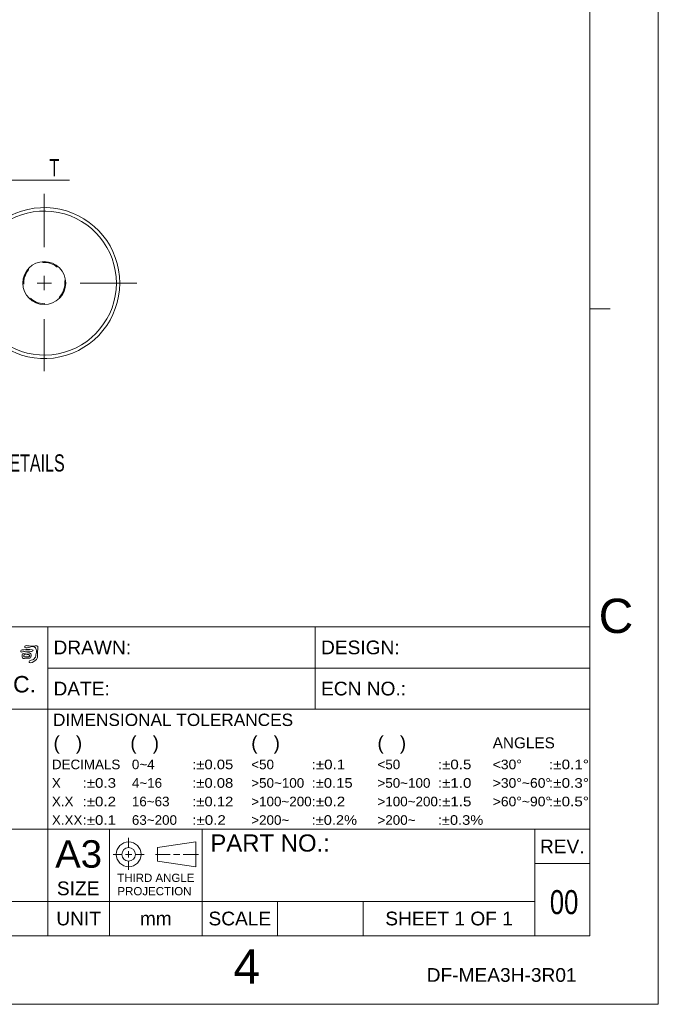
# Model space of a CAD drawing. Header units: millimetres. Extents: x -14 to 406, y -14 to 283.
# Tile 8 of 9: x 313 to 406, y -14 to 129. Entities that reach past the tile are written whole.
import ezdxf
from ezdxf.enums import TextEntityAlignment as Align

# ---------------------------------------------------------------- set-up
doc = ezdxf.new("R2010")
doc.units = ezdxf.units.MM
doc.header["$LTSCALE"] = 23.1
doc.linetypes.add('CENTER', pattern=[0.6, 0.375, -0.075, 0.075, -0.075])
doc.linetypes.add('HIDDEN', pattern=[0.2, 0.1, -0.1])
doc.layers.get('0').update_dxf_attribs({"linetype": 'CONTINUOUS'})
doc.layers.add('DEFAULT_1', color=7, linetype='CENTER')
doc.layers.add('DEFAULT_2', color=8, linetype='HIDDEN')
doc.styles.get("Standard").update_dxf_attribs({"font": 'txt', "width": 0.7})
doc.styles.add('TEXTSTYLE_0', font='txt', dxfattribs={"width": 0.8})

msp = doc.modelspace()

# ---------------------------------------------------------------- linework, layer by layer
at = {"color": 7, "linetype": 'Continuous', "lineweight": 13}
for p, q in [((405.8365, 282.9676), (405.8365, -14.0324)), ((395.8365, 272.9676), (395.8365, 40.9676)), ((395.8365, 272.9676), (395.8365, -4.0324)), ((309.2982, 106.0309), (320.0131, 106.0309)), ((316.3333, 92.101), (316.3333, 90.001)), ((317.3833, 91.051), (315.2833, 91.051)), ((395.8365, 87.3009), (398.8365, 87.3009)), ((395.8365, 40.9676), (243.8365, 40.9676)), ((316.8365, 40.9676), (395.8365, 40.9676)), ((316.8365, 40.9676), (316.8365, 28.9676)), ((316.8365, 40.9676), (316.8365, 11.4676)), ((355.8365, 40.9676), (355.8365, 28.9676)), ((355.8365, 40.9676), (395.8365, 40.9676)), ((395.8365, 40.9676), (395.8365, 28.9676)), ((316.8365, 34.9676), (395.8365, 34.9676)), ((243.8365, 28.9676), (316.8365, 28.9676)), ((395.8365, 28.9676), (243.8365, 28.9676)), ((316.8365, 28.9676), (395.8365, 28.9676)), ((316.8365, 11.4676), (316.8365, 28.9676)), ((316.8365, 28.9676), (395.8365, 28.9676)), ((316.8365, 28.9676), (316.8365, 11.4676)), ((395.8365, 11.4676), (395.8365, 28.9676)), ((243.8365, 11.4676), (387.8365, 11.4676)), ((243.8365, 11.4676), (316.8365, 11.4676)), ((395.8365, 11.4676), (243.8365, 11.4676)), ((316.8365, 11.4676), (395.8365, 11.4676)), ((316.8365, 11.4676), (316.8365, 0.9676)), ((325.8365, 11.4676), (325.8365, 0.9676)), ((328.6215, 8.7781), (328.6215, 10.2031)), ((339.3365, 11.4676), (339.3365, 0.9676)), ((387.8365, 11.4676), (395.8365, 11.4676)), ((387.8365, 11.4676), (387.8365, -4.0324)), ((387.8365, 11.4676), (387.8365, 0.9676)), ((387.8365, 11.4676), (387.8365, -4.0324)), ((395.8365, 11.4676), (395.8365, -4.0324)), ((338.4294, 9.6177), (332.8294, 8.8177)), ((332.8294, 8.8177), (332.8294, 6.8177)), ((338.4294, 9.6177), (338.4294, 6.0177)), ((327.6694, 7.8177), (326.3494, 7.8177)), ((328.1494, 7.8177), (329.1094, 7.8177)), ((328.6294, 8.2977), (328.6294, 7.3377)), ((329.5894, 7.8177), (330.9094, 7.8177)), ((334.6632, 7.8177), (332.536, 7.8177)), ((335.1432, 7.8177), (336.1032, 7.8177)), ((336.5832, 7.8177), (338.8161, 7.8177)), ((328.6294, 6.8577), (328.6294, 5.5377)), ((332.8294, 6.8177), (338.4294, 6.0177)), ((387.8365, 6.4676), (395.8365, 6.4676)), ((395.8365, 6.4676), (387.8365, 6.4676)), ((243.8365, 0.9676), (387.8365, 0.9676)), ((243.8365, 0.9676), (387.8365, 0.9676)), ((387.8365, 0.9676), (243.8365, 0.9676)), ((316.8365, 0.9676), (316.8365, -4.0324)), ((325.8365, 0.9676), (325.8365, -4.0324)), ((339.3365, 0.9676), (339.3365, -4.0324)), ((350.3365, 0.9676), (350.3365, -4.0324)), ((362.8365, 0.9676), (362.8365, -4.0324)), ((387.8365, 0.9676), (387.8365, -4.0324)), ((395.8365, -4.0324), (-4.1635, -4.0324)), ((243.8365, -4.0324), (387.8365, -4.0324)), ((387.8365, -4.0324), (395.8365, -4.0324)), ((-14.1635, -14.0324), (405.8365, -14.0324))]:
    msp.add_line(p, q, dxfattribs=at)
for centre, radius in [((316.3333, 91.051), 3.125), ((328.6294, 7.8177), 1.8), ((328.6294, 7.8177), 1)]:
    msp.add_circle(centre, radius, dxfattribs=at)
for radius, start, end in [(11, 203.903181, 156.096819), (10.5, 202.392688, 157.607312)]:
    msp.add_arc((316.3333, 91.051), radius, start, end, dxfattribs=at)
for points in [[(313.3537, 37.6115), (313.0835, 37.6016), (312.9056, 37.482), (312.9091, 37.3315), (313.1757, 37.3315), (313.7195, 37.4033), (314.3583, 37.3898), (314.5671, 37.4102), (314.6966, 37.5503), (314.5566, 37.6086), (313.3537, 37.6115)], [(314.0712, 36.3946), (314.3174, 36.4424), (314.3892, 36.6886), (314.4166, 36.8257), (314.3519, 37.024), (313.2848, 37.0649), (313.1518, 37.027), (313.1244, 36.583), (313.1244, 36.576), (313.2101, 36.3706), (313.4318, 36.3706), (313.7673, 36.4016), (314.0712, 36.3946)], [(313.8425, 37.9161), (315.042, 37.926), (315.1447, 37.6565), (315.1208, 36.8799), (314.8746, 36.3164), (314.2527, 36.0393), (314.1092, 35.9197), (314.1873, 35.7621), (314.5397, 35.786), (315.3086, 36.422), (315.36, 36.9179), (315.4043, 37.9056), (315.4078, 38.0427), (315.353, 38.1278), (314.8507, 38.1722), (313.8694, 38.22), (313.5176, 38.1588), (313.4867, 37.9738), (313.8425, 37.9161)], [(313.6885, 36.8975), (314.136, 36.877), (314.1535, 36.7744), (314.136, 36.6343), (314.0304, 36.6133), (313.4662, 36.5964), (313.3671, 36.6104), (313.3431, 36.7026), (313.3361, 36.8595), (313.6885, 36.8975)]]:
    msp.add_spline(points, degree=3, dxfattribs=at)
at = {"layer": 'DEFAULT_1', "color": 7, "linetype": 'CENTER', "lineweight": 13}
for p, q in [((316.3333, 96.301), (316.3333, 104.0545)), ((321.5833, 91.051), (329.8029, 91.051)), ((316.3333, 85.801), (316.3333, 78.1933))]:
    msp.add_line(p, q, dxfattribs=at)
at = {"layer": 'DEFAULT_2', "color": 8, "linetype": 'HIDDEN', "lineweight": 13}
msp.add_circle((316.3333, 91.051), 3, dxfattribs=at)

# ---------------------------------------------------------------- texts
at = {"color": 7, "lineweight": 13, "width": 0.7}
msp.add_text('T', height=2.5, dxfattribs=at).set_placement((317.0847, 106.6209))
at = {"color": 7, "linetype": 'Continuous', "lineweight": 13, "width": 0.7}
msp.add_text('KEY DETAILS', height=2.5, dxfattribs=at).set_placement((304.2183, 63.5953))
at = {"color": 7, "linetype": 'Continuous', "lineweight": 13, "style": 'TEXTSTYLE_0'}
for s, height, width, p, p2 in [('C', 5, 1.511152, (397.1428, 40.0629), (402.18, 40.0629)), ('DRAWN:', 2, 1.060177, (317.6722, 36.9676), (328.9808, 36.9676)), ('DESIGN:', 2, 1.01159, (356.6722, 36.9676), (368.1369, 36.9676)), ('DELTA ELECTRONICS, INC. ', 2.4, 0.845739, (271.0639, 31.4046), (316.0572, 31.4046)), ('ECN NO.:', 2, 0.978478, (356.6722, 30.9676), (369.0663, 30.9676)), ('DATE:', 2, 1.026022, (317.6722, 30.9676), (325.8804, 30.9676)), (' DIMENSIONAL TOLERANCES', 1.8, 0.901487, (316.899, 26.5176), (352.5979, 26.5176)), ('(   )', 2, 0.522305, (317.6722, 23.0676), (321.8506, 23.0676)), ('(   )', 2, 0.522305, (328.8733, 23.0676), (333.0518, 23.0676)), ('(   )', 2, 0.522305, (346.499, 23.0676), (350.6774, 23.0676)), ('(   )', 2, 0.522305, (364.899, 23.0676), (369.0774, 23.0676)), ('ANGLES', 1.6, 0.998469, (381.699, 23.2676), (390.7518, 23.2676)), ('DECIMALS', 1.4, 0.971781, (317.4402, 20.2176), (327.4172, 20.2176)), ('0~4', 1.4, 0.947212, (329.099, 20.2176), (332.4142, 20.2176)), (':%%p0.05', 1.4, 1.067689, (337.899, 20.2176), (343.878, 20.2176)), ('<50', 1.4, 1.01487, (346.499, 20.2176), (349.8142, 20.2176)), (':%%p0.1', 1.4, 1.233107, (355.299, 20.2176), (360.1903, 20.2176)), ('<50', 1.4, 1.01487, (364.899, 20.2176), (368.2142, 20.2176)), (':%%p0.5', 1.4, 1.103307, (373.699, 20.2176), (378.5903, 20.2176)), ('<30%%d', 1.4, 1.011565, (381.699, 20.2176), (385.9475, 20.2176)), (':%%p0.1%%d', 1.4, 1.188706, (389.899, 20.2176), (395.7236, 20.2176)), ('X', 1.4, 1.394052, (317.4402, 17.5176), (318.7413, 17.5176)), (':%%p0.3', 1.4, 1.103307, (321.899, 17.5176), (326.7903, 17.5176)), ('4~16', 1.4, 0.943494, (329.099, 17.5176), (333.5019, 17.5176)), (':%%p0.08', 1.4, 1.067689, (337.899, 17.5176), (343.878, 17.5176)), ('>50~100', 1.4, 0.972884, (346.499, 17.5176), (354.2172, 17.5176)), (':%%p0.15', 1.4, 1.11411, (355.299, 17.5176), (361.278, 17.5176)), ('>50~100', 1.4, 0.972884, (364.899, 17.5176), (372.6172, 17.5176)), (':%%p1.0', 1.4, 1.233107, (373.699, 17.5176), (378.5903, 17.5176)), ('>30%%d~60%%d', 1.4, 0.933753, (381.699, 17.5176), (390.1961, 17.5176)), (':%%p0.3%%d', 1.4, 1.08534, (389.899, 17.5176), (395.7236, 17.5176)), ('X.X', 1.4, 1.122677, (317.4402, 14.8176), (320.5837, 14.8176)), (':%%p0.2', 1.4, 1.103307, (321.899, 14.8176), (326.7903, 14.8176)), ('16~63', 1.4, 0.905061, (329.099, 14.8176), (334.5897, 14.8176)), (':%%p0.12', 1.4, 1.11411, (337.899, 14.8176), (343.878, 14.8176)), ('>100~200', 1.4, 0.967687, (346.499, 14.8176), (355.3049, 14.8176)), (':%%p0.2', 1.4, 1.103307, (355.299, 14.8176), (360.1903, 14.8176)), ('>100~200', 1.4, 0.967687, (364.899, 14.8176), (373.7049, 14.8176)), (':%%p1.5', 1.4, 1.164601, (373.699, 14.8176), (378.5903, 14.8176)), ('>60%%d~90%%d', 1.4, 0.933753, (381.699, 14.8176), (390.1961, 14.8176)), (':%%p0.5%%d', 1.4, 1.08534, (389.899, 14.8176), (395.7236, 14.8176)), ('X.XX', 1.4, 1.05824, (317.4402, 12.1176), (321.8848, 12.1176)), (':%%p0.1', 1.4, 1.233107, (321.899, 12.1176), (326.7903, 12.1176)), ('63~200', 1.4, 0.881041, (329.099, 12.1176), (335.6774, 12.1176)), (':%%p0.2', 1.4, 1.103307, (337.899, 12.1176), (342.7903, 12.1176)), ('>200~', 1.4, 0.950186, (346.499, 12.1176), (352.0417, 12.1176)), (':%%p0.2%', 1.4, 1.135613, (355.299, 12.1176), (361.9234, 12.1176)), ('>200~', 1.4, 0.950186, (364.899, 12.1176), (370.4417, 12.1176)), (':%%p0.3%', 1.4, 1.135613, (373.699, 12.1176), (380.3234, 12.1176)), ('PART NO.:', 2.5, 0.95049, (340.5365, 8.2176), (357.9621, 8.2176)), ('A3', 4, 1.023792, (317.9178, 5.8727), (324.7431, 5.8727)), ('REV.', 2, 0.975836, (388.5837, 7.9676), (395.0893, 7.9676)), ('THIRD ANGLE', 1.2, 0.907303, (326.9615, 3.7964), (338.212, 3.7964)), ('SIZE', 2, 0.928996, (318.1688, 1.8628), (324.3621, 1.8628)), ('PROJECTION', 1.2, 0.963091, (326.9956, 1.8538), (337.7822, 1.8538)), ('UNIT', 2, 0.975836, (318.0837, -2.5324), (324.5893, -2.5324)), ('mm', 2, 1.391822, (330.2668, -2.5324), (334.9062, -2.5324)), ('SCALE', 2, 0.979819, (340.264, -2.5324), (349.409, -2.5324)), ('SHEET ', 2, 0.83891, (366.0391, -2.5324), (376.106, -2.5324)), ('1', 2, 2.330855, (376.106, -2.5324), (377.6599, -2.5324)), (' OF', 2, 0.871283, (377.6599, -2.5324), (382.3067, -2.5324)), ('1', 2, 2.330855, (383.08, -2.5324), (384.6339, -2.5324)), ('4', 5, 1.165428, (343.9001, -11.0278), (347.7848, -11.0278)), ('DF-MEA3H-3R01', 2, 0.898304, (372.0698, -10.7568), (393.9285, -10.7568))]:
    msp.add_text(s, height=height, dxfattribs=dict(at, width=width)).set_placement(p, p2, align=Align.FIT)
at = {"lineweight": 13, "insert": (390.0208, 2.6067), "char_height": 3.5, "width": 38.00591, "attachment_point": 1}
msp.add_mtext('{\\W0.8;00}', dxfattribs=at)

doc.saveas('drawing.dxf')
